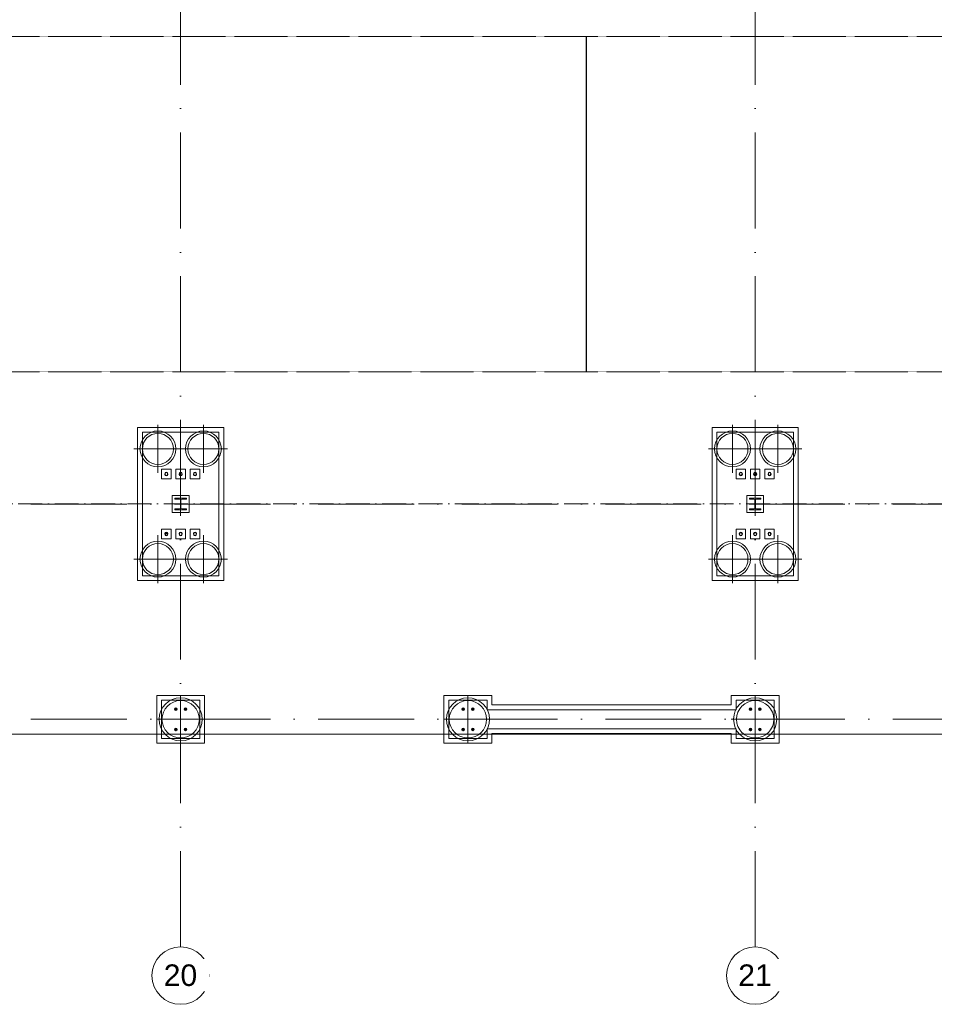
# Model space of a CAD drawing. Header units: millimetres. Extents: x -2694 to 330324, y -17289 to 76899.
# Tile 86 of 142: x 214278 to 233382, y -2696 to 17862. Entities that reach past the tile are written whole.
import ezdxf

# ---------------------------------------------------------------- set-up
doc = ezdxf.new("R2010")
doc.units = ezdxf.units.MM
for name, pattern in [('A_CARA_07', [7, 5, -2]), ('IMPORT-A_CARA_07', [700, 500, -200]), ('IMPORT-A_CARA_15', [760, 500, -130, 0, -130]), ('Čerchovaná 20mm', [3000, 2000, -500, 0, -500])]:
    doc.linetypes.add(name, pattern=pattern)
for name, color, linetype, lineweight in [('02_0_25386_PODLAHA HALY A ZÁKLADY VESTAVKŮ 4_6_2025_dwg', 8, 'Continuous', 9), ('11542_003_OK-HALA_TaO-1_ET_R01_AciS_2025-04-14_sloupy_dwg', 150, 'Continuous', 9), ('CA_OSY', 5, 'IMPORT-A_CARA_15', 13), ('CA_PODLAHA25', 7, 'Continuous', 13), ('CA_POHHRA18', 9, 'Continuous', 9), ('CA_POHHRA25', 7, 'Continuous', 13), ('CA_TEXT35', 62, 'Continuous', 9), ('CA_ZAKLADY25', 7, 'Continuous', 13), ('CA_ZAKLADY5', 1, 'Continuous', 25), ('Konstrukční přípoje', 7, 'Continuous', 13), ('SS_HALA_TaO-DODAVKA_STAVEBNI', 140, 'Continuous', 9), ('SS_HALA_TaO-SLOUP', 140, 'Continuous', 9)]:
    doc.layers.add(name, color=color, linetype=linetype, lineweight=lineweight)
doc.styles.add('Arial_1', font='arial.ttf', dxfattribs={"height": 450})

# ---------------------------------------------------------------- blocks, each defined once
blk = doc.blocks.new('02_0_25386_PODLAHA HALY A ZÁKLADY VESTAVKŮ 4_6_2025_dwg-2745952-BOURÁNÍ STÁVAJÍCÍCH ZÁKLADOVÝCH PRVKŮ')
at = {"layer": 'CA_OSY', "color": 10}
blk.add_line((2346008, -1789797), (2597271, -1789797), dxfattribs=at)
blk = doc.blocks.new('pilota 600 mm - D_750_650-2142278-BOURÁNÍ STÁVAJÍCÍCH ZÁKLADOVÝCH PRVKŮ')
at = {"layer": 'CA_POHHRA18'}
for q in [(0, 500), (-500, 0), (0, -500), (500, 0)]:
    blk.add_line((0, 0), q, dxfattribs=at)
blk = doc.blocks.new('pilota 600 mm - D_750_650-2142279-BOURÁNÍ STÁVAJÍCÍCH ZÁKLADOVÝCH PRVKŮ')
at = {"layer": 'CA_POHHRA18'}
for q in [(0, 500), (-500, 0), (500, 0), (0, -500)]:
    blk.add_line((0, 0), q, dxfattribs=at)
blk = doc.blocks.new('pilota 600 mm - D_900_780-V78-BOURÁNÍ STÁVAJÍCÍCH ZÁKLADOVÝCH PRVKŮ')
at = {"layer": 'CA_POHHRA18'}
for q in [(0, 500), (-500, 0), (0, -500), (500, 0)]:
    blk.add_line((0, 0), q, dxfattribs=at)
blk = doc.blocks.new('pilota 600 mm - D_900_780-2142314-BOURÁNÍ STÁVAJÍCÍCH ZÁKLADOVÝCH PRVKŮ')
at = {"layer": 'CA_POHHRA18'}
for q in [(0, 500), (-500, 0), (0, -500), (500, 0)]:
    blk.add_line((0, 0), q, dxfattribs=at)
blk = doc.blocks.new('11542_003_OK-HALA_TaO-1_ET_R01_AciS_2025-04-14_sloupy_dwg-1858929-BOURÁNÍ STÁVAJÍCÍCH ZÁKLADOVÝCH PRVKŮ')
at = {"layer": '11542_003_OK-HALA_TaO-1_ET_R01_AciS_2025-04-14_sloupy_dwg', "color": 140}
for p, q in [((217760, 7870), (217520, 7870)), ((217520, 7870), (217520, 7853)), ((217520, 7853), (217614, 7853)), ((217635, 7832), (217635, 7668)), ((217645, 7668), (217645, 7832)), ((217666, 7853), (217760, 7853)), ((217760, 7853), (217760, 7870)), ((229760, 7870), (229520, 7870)), ((229520, 7870), (229520, 7853)), ((229520, 7853), (229614, 7853)), ((229635, 7832), (229635, 7668)), ((229645, 7668), (229645, 7832)), ((229666, 7853), (229760, 7853)), ((229760, 7853), (229760, 7870)), ((217614, 7647), (217520, 7647)), ((217520, 7647), (217520, 7630)), ((217520, 7630), (217760, 7630)), ((217760, 7647), (217666, 7647)), ((217760, 7630), (217760, 7647)), ((229614, 7647), (229520, 7647)), ((229520, 7647), (229520, 7630)), ((229520, 7630), (229760, 7630)), ((229760, 7647), (229666, 7647)), ((229760, 7630), (229760, 7647))]:
    blk.add_line(p, q, dxfattribs=at)
for centre, radius, start, end in [((217340, 8375), 32, 0, 180), ((217340, 8375), 32, 180, 0), ((217640, 8375), 32, 0, 180), ((217640, 8375), 32, 180, 0), ((217940, 8375), 32, 0, 180), ((217940, 8375), 32, 180, 0), ((229340, 8375), 32, 0, 180), ((229340, 8375), 32, 180, 0), ((229640, 8375), 32, 0, 180), ((229640, 8375), 32, 180, 0), ((229940, 8375), 32, 0, 180), ((229940, 8375), 32, 180, 0), ((217614, 7832), 21, 0, 90), ((217666, 7832), 21, 90, 180), ((229614, 7832), 21, 0, 90), ((229666, 7832), 21, 90, 180), ((217614, 7668), 21, 270, 0), ((217666, 7668), 21, 180, 270), ((229614, 7668), 21, 270, 0), ((229666, 7668), 21, 180, 270), ((217340, 7125), 32, 0, 180), ((217340, 7125), 32, 180, 0), ((217640, 7125), 32, 0, 180), ((217640, 7125), 32, 180, 0), ((217940, 7125), 32, 0, 180), ((217940, 7125), 32, 180, 0), ((229340, 7125), 32, 0, 180), ((229340, 7125), 32, 180, 0), ((229640, 7125), 32, 0, 180), ((229640, 7125), 32, 180, 0), ((229940, 7125), 32, 0, 180), ((229940, 7125), 32, 180, 0), ((217540, 3465), 13.5, 180, 0), ((217540, 3465), 13.5, 0, 180), ((217740, 3465), 13.5, 180, 0), ((217740, 3465), 13.5, 0, 180), ((223540, 3465), 13.5, 180, 0), ((223540, 3465), 13.5, 0, 180), ((223740, 3465), 13.5, 0, 180), ((223740, 3465), 13.5, 180, 0), ((229540, 3465), 13.5, 0, 180), ((229540, 3465), 13.5, 180, 0), ((229740, 3465), 13.5, 180, 0), ((229740, 3465), 13.5, 0, 180), ((217540, 3045), 13.5, 180, 0), ((217540, 3045), 13.5, 0, 180), ((217740, 3045), 13.5, 180, 0), ((217740, 3045), 13.5, 0, 180), ((223540, 3045), 13.5, 180, 0), ((223540, 3045), 13.5, 0, 180), ((223740, 3045), 13.5, 0, 180), ((223740, 3045), 13.5, 180, 0), ((229540, 3045), 13.5, 0, 180), ((229540, 3045), 13.5, 180, 0), ((229740, 3045), 13.5, 180, 0), ((229740, 3045), 13.5, 0, 180)]:
    blk.add_arc(centre, radius, start, end, dxfattribs=at)
at = {"layer": 'SS_HALA_TaO-DODAVKA_STAVEBNI'}
for centre, radius, start, end in [((217340, 8375), 32, 0, 180), ((217340, 8375), 32, 180, 0), ((217640, 8375), 32, 0, 180), ((217640, 8375), 32, 180, 0), ((217940, 8375), 32, 0, 180), ((217940, 8375), 32, 180, 0), ((229340, 8375), 32, 0, 180), ((229340, 8375), 32, 180, 0), ((229640, 8375), 32, 0, 180), ((229640, 8375), 32, 180, 0), ((229940, 8375), 32, 0, 180), ((229940, 8375), 32, 180, 0), ((217340, 7125), 32, 0, 180), ((217340, 7125), 32, 180, 0), ((217640, 7125), 32, 0, 180), ((217640, 7125), 32, 180, 0), ((217940, 7125), 32, 0, 180), ((217940, 7125), 32, 180, 0), ((229340, 7125), 32, 0, 180), ((229340, 7125), 32, 180, 0), ((229640, 7125), 32, 0, 180), ((229640, 7125), 32, 180, 0), ((229940, 7125), 32, 0, 180), ((229940, 7125), 32, 180, 0), ((217540, 3465), 13.5, 0, 180), ((217540, 3465), 13.5, 180, 0), ((217740, 3465), 13.5, 0, 180), ((217740, 3465), 13.5, 180, 0), ((223540, 3465), 13.5, 0, 180), ((223540, 3465), 13.5, 180, 0), ((223740, 3465), 13.5, 0, 180), ((223740, 3465), 13.5, 180, 0), ((229540, 3465), 13.5, 0, 180), ((229540, 3465), 13.5, 180, 0), ((229740, 3465), 13.5, 0, 180), ((229740, 3465), 13.5, 180, 0), ((217540, 3045), 13.5, 0, 180), ((217540, 3045), 13.5, 180, 0), ((217740, 3045), 13.5, 0, 180), ((217740, 3045), 13.5, 180, 0), ((223540, 3045), 13.5, 0, 180), ((223540, 3045), 13.5, 180, 0), ((223740, 3045), 13.5, 0, 180), ((223740, 3045), 13.5, 180, 0), ((229540, 3045), 13.5, 0, 180), ((229540, 3045), 13.5, 180, 0), ((229740, 3045), 13.5, 0, 180), ((229740, 3045), 13.5, 180, 0)]:
    blk.add_arc(centre, radius, start, end, dxfattribs=at)
at = {"layer": 'SS_HALA_TaO-SLOUP'}
for p, q in [((217760, 7870), (217520, 7870)), ((217520, 7870), (217520, 7853)), ((217520, 7853), (217614, 7853)), ((217635, 7832), (217635, 7668)), ((217645, 7668), (217645, 7832)), ((217666, 7853), (217760, 7853)), ((217760, 7853), (217760, 7870)), ((229760, 7870), (229520, 7870)), ((229520, 7870), (229520, 7853)), ((229520, 7853), (229614, 7853)), ((229635, 7832), (229635, 7668)), ((229645, 7668), (229645, 7832)), ((229666, 7853), (229760, 7853)), ((229760, 7853), (229760, 7870)), ((217614, 7647), (217520, 7647)), ((217520, 7647), (217520, 7630)), ((217520, 7630), (217760, 7630)), ((217760, 7647), (217666, 7647)), ((217760, 7630), (217760, 7647)), ((229614, 7647), (229520, 7647)), ((229520, 7647), (229520, 7630)), ((229520, 7630), (229760, 7630)), ((229760, 7647), (229666, 7647)), ((229760, 7630), (229760, 7647))]:
    blk.add_line(p, q, dxfattribs=at)
for centre, start, end in [((217614, 7832), 0, 90), ((217666, 7832), 90, 180), ((229614, 7832), 0, 90), ((229666, 7832), 90, 180), ((217614, 7668), 270, 0), ((217666, 7668), 180, 270), ((229614, 7668), 270, 0), ((229666, 7668), 180, 270)]:
    blk.add_arc(centre, 21, start, end, dxfattribs=at)
blk = doc.blocks.new('M_Šroub HPM-E - 64_E-V316-BOURÁNÍ STÁVAJÍCÍCH ZÁKLADOVÝCH PRVKŮ')
at = {"layer": 'Konstrukční přípoje'}
for p, q in [((-100, -100), (-100, 100)), ((-100, 100), (100, 100)), ((100, 100), (-100, 100)), ((-100, 100), (-100, -100)), ((100, 100), (100, -100)), ((100, -100), (100, 100)), ((100, -100), (-100, -100)), ((-100, -100), (100, -100))]:
    blk.add_line(p, q, dxfattribs=at)
at = {"layer": 'Konstrukční přípoje', "color": 250, "lineweight": 25}
for start, end in [(360, 180), (180, 360)]:
    blk.add_arc((0, 0), 32, start, end, dxfattribs=at)
at = {"layer": 'Konstrukční přípoje'}
for start, end in [(0, 180), (0, 180), (0, 180), (180, 360), (180, 360), (180, 360)]:
    blk.add_arc((0, 0), 32, start, end, dxfattribs=at)
blk = doc.blocks.new('M_Šroub HPM-E - 64_E-V317-BOURÁNÍ STÁVAJÍCÍCH ZÁKLADOVÝCH PRVKŮ')
at = {"layer": 'Konstrukční přípoje'}
for p, q in [((100, 100), (-100, 100)), ((-100, 100), (-100, -100)), ((-100, -100), (-100, 100)), ((-100, 100), (100, 100)), ((100, -100), (100, 100)), ((100, 100), (100, -100)), ((-100, -100), (100, -100)), ((100, -100), (-100, -100))]:
    blk.add_line(p, q, dxfattribs=at)
at = {"layer": 'Konstrukční přípoje', "color": 250, "lineweight": 25}
for start, end in [(360, 180), (180, 360)]:
    blk.add_arc((0, 0), 32, start, end, dxfattribs=at)
at = {"layer": 'Konstrukční přípoje'}
for start, end in [(0, 180), (0, 180), (0, 180), (180, 0), (180, 360), (180, 360)]:
    blk.add_arc((0, 0), 32, start, end, dxfattribs=at)
blk = doc.blocks.new('M_Šroub HPM-E - 64_E-V318-BOURÁNÍ STÁVAJÍCÍCH ZÁKLADOVÝCH PRVKŮ')
at = {"layer": 'Konstrukční přípoje'}
for p, q in [((-100, -100), (-100, 100)), ((-100, 100), (100, 100)), ((100, 100), (-100, 100)), ((-100, 100), (-100, -100)), ((100, 100), (100, -100)), ((100, -100), (100, 100)), ((100, -100), (-100, -100)), ((-100, -100), (100, -100))]:
    blk.add_line(p, q, dxfattribs=at)
at = {"layer": 'Konstrukční přípoje', "color": 250, "lineweight": 25}
for start, end in [(360, 180), (180, 360)]:
    blk.add_arc((0, 0), 32, start, end, dxfattribs=at)
at = {"layer": 'Konstrukční přípoje'}
for start, end in [(0, 180), (0, 180), (0, 180), (180, 360), (180, 360), (180, 360)]:
    blk.add_arc((0, 0), 32, start, end, dxfattribs=at)
blk = doc.blocks.new('M_Šroub HPM-E - 64_E-V319-BOURÁNÍ STÁVAJÍCÍCH ZÁKLADOVÝCH PRVKŮ')
at = {"layer": 'Konstrukční přípoje', "lineweight": 9}
h = blk.add_hatch(dxfattribs=at)
h.set_pattern_fill('FP_135', color=50, style=0, pattern_type=2)
h.set_pattern_definition([(45, (-217940.05, -7124.87), (-251.4472, 251.4472), []), (45, (-217940.05, -6743.87), (-251.4472, 251.4472), [])])
h.paths.add_polyline_path([(10, -30), (26, -19), (32, 0), (26, 19), (10, 30), (-10, 30), (-26, 19), (-32, 0), (-26, -19), (-10, -30)])
at = {"layer": 'Konstrukční přípoje'}
for p, q in [((100, 100), (-100, 100)), ((-100, 100), (-100, -100)), ((-100, -100), (-100, 100)), ((-100, 100), (100, 100)), ((100, -100), (100, 100)), ((100, 100), (100, -100)), ((-100, -100), (100, -100)), ((100, -100), (-100, -100))]:
    blk.add_line(p, q, dxfattribs=at)
at = {"layer": 'Konstrukční přípoje', "color": 250, "lineweight": 25}
for start, end in [(360, 180), (180, 360)]:
    blk.add_arc((0, 0), 32, start, end, dxfattribs=at)
at = {"layer": 'Konstrukční přípoje'}
for start, end in [(0, 180), (0, 180), (0, 180), (180, 0), (180, 360), (180, 360)]:
    blk.add_arc((0, 0), 32, start, end, dxfattribs=at)
blk = doc.blocks.new('M_Šroub HPM-E - 64_E-V320-BOURÁNÍ STÁVAJÍCÍCH ZÁKLADOVÝCH PRVKŮ')
at = {"layer": 'Konstrukční přípoje'}
for p, q in [((-100, -100), (-100, 100)), ((-100, 100), (100, 100)), ((100, 100), (-100, 100)), ((-100, 100), (-100, -100)), ((100, 100), (100, -100)), ((100, -100), (100, 100)), ((100, -100), (-100, -100)), ((-100, -100), (100, -100))]:
    blk.add_line(p, q, dxfattribs=at)
at = {"layer": 'Konstrukční přípoje', "color": 250, "lineweight": 25}
for start, end in [(360, 180), (180, 360)]:
    blk.add_arc((0, 0), 32, start, end, dxfattribs=at)
at = {"layer": 'Konstrukční přípoje'}
for start, end in [(0, 180), (0, 180), (0, 180), (180, 360), (180, 360), (180, 360)]:
    blk.add_arc((0, 0), 32, start, end, dxfattribs=at)
blk = doc.blocks.new('M_Šroub HPM-E - 64_E-V321-BOURÁNÍ STÁVAJÍCÍCH ZÁKLADOVÝCH PRVKŮ')
at = {"layer": 'Konstrukční přípoje', "lineweight": 9}
h = blk.add_hatch(dxfattribs=at)
h.set_pattern_fill('FP_136', color=50, style=0, pattern_type=2)
h.set_pattern_definition([(45, (-217340.05, -7124.87), (-251.4472, 251.4472), []), (45, (-217340.05, -6743.87), (-251.4472, 251.4472), [])])
h.paths.add_polyline_path([(10, -30), (26, -19), (32, 0), (26, 19), (10, 30), (-10, 30), (-26, 19), (-32, 0), (-26, -19), (-10, -30)])
at = {"layer": 'Konstrukční přípoje'}
for p, q in [((100, 100), (-100, 100)), ((-100, 100), (-100, -100)), ((-100, -100), (-100, 100)), ((-100, 100), (100, 100)), ((100, -100), (100, 100)), ((100, 100), (100, -100)), ((-100, -100), (100, -100)), ((100, -100), (-100, -100))]:
    blk.add_line(p, q, dxfattribs=at)
at = {"layer": 'Konstrukční přípoje', "color": 250, "lineweight": 25}
for start, end in [(360, 180), (180, 360)]:
    blk.add_arc((0, 0), 32, start, end, dxfattribs=at)
at = {"layer": 'Konstrukční přípoje'}
for start, end in [(0, 180), (0, 180), (0, 180), (180, 0), (180, 360), (180, 360)]:
    blk.add_arc((0, 0), 32, start, end, dxfattribs=at)
blk = doc.blocks.new('M_Šroub HPM-E - 64_E-V322-BOURÁNÍ STÁVAJÍCÍCH ZÁKLADOVÝCH PRVKŮ')
at = {"layer": 'Konstrukční přípoje', "lineweight": 9}
h = blk.add_hatch(dxfattribs=at)
h.set_pattern_fill('FP_137', color=50, style=0, pattern_type=2)
h.set_pattern_definition([(45, (-229640.05, -8374.87), (-251.44717, 251.44717), []), (45, (-229640.05, -7993.87), (-251.44717, 251.44717), [])])
h.paths.add_polyline_path([(10, -30), (26, -19), (32, 0), (26, 19), (10, 30), (-10, 30), (-26, 19), (-32, 0), (-26, -19), (-10, -30)])
at = {"layer": 'Konstrukční přípoje'}
for p, q in [((-100, -100), (-100, 100)), ((-100, 100), (100, 100)), ((100, 100), (-100, 100)), ((-100, 100), (-100, -100)), ((100, 100), (100, -100)), ((100, -100), (100, 100)), ((100, -100), (-100, -100)), ((-100, -100), (100, -100))]:
    blk.add_line(p, q, dxfattribs=at)
at = {"layer": 'Konstrukční přípoje', "color": 250, "lineweight": 25}
for start, end in [(360, 180), (180, 360)]:
    blk.add_arc((0, 0), 32, start, end, dxfattribs=at)
at = {"layer": 'Konstrukční přípoje'}
for start, end in [(0, 180), (0, 180), (0, 180), (180, 360), (180, 360), (180, 360)]:
    blk.add_arc((0, 0), 32, start, end, dxfattribs=at)
blk = doc.blocks.new('M_Šroub HPM-E - 64_E-V323-BOURÁNÍ STÁVAJÍCÍCH ZÁKLADOVÝCH PRVKŮ')
at = {"layer": 'Konstrukční přípoje'}
for p, q in [((100, 100), (-100, 100)), ((-100, 100), (-100, -100)), ((-100, -100), (-100, 100)), ((-100, 100), (100, 100)), ((100, -100), (100, 100)), ((100, 100), (100, -100)), ((-100, -100), (100, -100)), ((100, -100), (-100, -100))]:
    blk.add_line(p, q, dxfattribs=at)
at = {"layer": 'Konstrukční přípoje', "color": 250, "lineweight": 25}
for start, end in [(360, 180), (180, 360)]:
    blk.add_arc((0, 0), 32, start, end, dxfattribs=at)
at = {"layer": 'Konstrukční přípoje'}
for start, end in [(0, 180), (0, 180), (0, 180), (180, 0), (180, 360), (180, 360)]:
    blk.add_arc((0, 0), 32, start, end, dxfattribs=at)
blk = doc.blocks.new('M_Šroub HPM-E - 64_E-V324-BOURÁNÍ STÁVAJÍCÍCH ZÁKLADOVÝCH PRVKŮ')
at = {"layer": 'Konstrukční přípoje'}
for p, q in [((-100, -100), (-100, 100)), ((-100, 100), (100, 100)), ((100, 100), (-100, 100)), ((-100, 100), (-100, -100)), ((100, 100), (100, -100)), ((100, -100), (100, 100)), ((100, -100), (-100, -100)), ((-100, -100), (100, -100))]:
    blk.add_line(p, q, dxfattribs=at)
at = {"layer": 'Konstrukční přípoje', "color": 250, "lineweight": 25}
for start, end in [(360, 180), (180, 360)]:
    blk.add_arc((0, 0), 32, start, end, dxfattribs=at)
at = {"layer": 'Konstrukční přípoje'}
for start, end in [(0, 180), (0, 180), (0, 180), (180, 360), (180, 360), (180, 360)]:
    blk.add_arc((0, 0), 32, start, end, dxfattribs=at)
blk = doc.blocks.new('M_Šroub HPM-E - 64_E-V325-BOURÁNÍ STÁVAJÍCÍCH ZÁKLADOVÝCH PRVKŮ')
at = {"layer": 'Konstrukční přípoje', "lineweight": 9}
h = blk.add_hatch(dxfattribs=at)
h.set_pattern_fill('FP_138', color=50, style=0, pattern_type=2)
h.set_pattern_definition([(45, (-229940.05, -7124.87), (-251.44717, 251.44717), []), (45, (-229940.05, -6743.87), (-251.44717, 251.44717), [])])
h.paths.add_polyline_path([(10, -30), (26, -19), (32, 0), (26, 19), (10, 30), (-10, 30), (-26, 19), (-32, 0), (-26, -19), (-10, -30)])
at = {"layer": 'Konstrukční přípoje'}
for p, q in [((100, 100), (-100, 100)), ((-100, 100), (-100, -100)), ((-100, -100), (-100, 100)), ((-100, 100), (100, 100)), ((100, -100), (100, 100)), ((100, 100), (100, -100)), ((-100, -100), (100, -100)), ((100, -100), (-100, -100))]:
    blk.add_line(p, q, dxfattribs=at)
at = {"layer": 'Konstrukční přípoje', "color": 250, "lineweight": 25}
for start, end in [(360, 180), (180, 360)]:
    blk.add_arc((0, 0), 32, start, end, dxfattribs=at)
at = {"layer": 'Konstrukční přípoje'}
for start, end in [(0, 180), (0, 180), (0, 180), (180, 0), (180, 360), (180, 360)]:
    blk.add_arc((0, 0), 32, start, end, dxfattribs=at)
blk = doc.blocks.new('M_Šroub HPM-E - 64_E-V326-BOURÁNÍ STÁVAJÍCÍCH ZÁKLADOVÝCH PRVKŮ')
at = {"layer": 'Konstrukční přípoje'}
for p, q in [((-100, -100), (-100, 100)), ((-100, 100), (100, 100)), ((100, 100), (-100, 100)), ((-100, 100), (-100, -100)), ((100, 100), (100, -100)), ((100, -100), (100, 100)), ((100, -100), (-100, -100)), ((-100, -100), (100, -100))]:
    blk.add_line(p, q, dxfattribs=at)
at = {"layer": 'Konstrukční přípoje', "color": 250, "lineweight": 25}
for start, end in [(360, 180), (180, 360)]:
    blk.add_arc((0, 0), 32, start, end, dxfattribs=at)
at = {"layer": 'Konstrukční přípoje'}
for start, end in [(0, 180), (0, 180), (0, 180), (180, 360), (180, 360), (180, 360)]:
    blk.add_arc((0, 0), 32, start, end, dxfattribs=at)
blk = doc.blocks.new('M_Šroub HPM-E - 64_E-V327-BOURÁNÍ STÁVAJÍCÍCH ZÁKLADOVÝCH PRVKŮ')
at = {"layer": 'Konstrukční přípoje'}
for p, q in [((100, 100), (-100, 100)), ((-100, 100), (-100, -100)), ((-100, -100), (-100, 100)), ((-100, 100), (100, 100)), ((100, -100), (100, 100)), ((100, 100), (100, -100)), ((-100, -100), (100, -100)), ((100, -100), (-100, -100))]:
    blk.add_line(p, q, dxfattribs=at)
at = {"layer": 'Konstrukční přípoje', "color": 250, "lineweight": 25}
for start, end in [(360, 180), (180, 360)]:
    blk.add_arc((0, 0), 32, start, end, dxfattribs=at)
at = {"layer": 'Konstrukční přípoje'}
for start, end in [(0, 180), (0, 180), (0, 180), (180, 0), (180, 360), (180, 360)]:
    blk.add_arc((0, 0), 32, start, end, dxfattribs=at)
blk = doc.blocks.new('M_Šroub HPM-P - 27_P-1869720-BOURÁNÍ STÁVAJÍCÍCH ZÁKLADOVÝCH PRVKŮ')
at = {"layer": 'Konstrukční přípoje'}
for p, q in [((0, 21), (-18, 10)), ((0, 21), (-18, 10)), ((-18, 10), (0, 21)), ((0, 21), (-18, 10)), ((-18, 10), (-18, -10)), ((-18, 10), (-18, -10)), ((-18, -10), (-18, 10)), ((-18, 10), (-18, -10)), ((18, 10), (0, 21)), ((18, 10), (0, 21)), ((0, 21), (18, 10)), ((18, 10), (0, 21)), ((18, -10), (18, 10)), ((18, -10), (18, 10)), ((18, 10), (18, -10)), ((18, -10), (18, 10)), ((-18, -10), (0, -21)), ((-18, -10), (0, -21)), ((0, -21), (-18, -10)), ((-18, -10), (0, -21)), ((0, -21), (18, -10)), ((0, -21), (18, -10)), ((18, -10), (0, -21)), ((0, -21), (18, -10))]:
    blk.add_line(p, q, dxfattribs=at)
for radius, start, end in [(28, 0, 180), (28, 0, 180), (28, 0, 180), (28, 0, 180), (28, 180, 360), (28, 180, 0), (28, 180, 360), (28, 180, 0), (13.5, 0, 180), (13.5, 0, 180), (13.5, 0, 180), (13.5, 0, 180), (13.5, 0, 180), (13.5, 0, 180), (13.5, 180, 360), (13.5, 180, 360), (13.5, 180, 360), (13.5, 180, 360), (13.5, 180, 360), (13.5, 180, 360), (12.5, 0, 180), (12.5, 0, 180), (12.5, 180, 0), (12.5, 180, 360)]:
    blk.add_arc((0, 0), radius, start, end, dxfattribs=at)
blk = doc.blocks.new('M_Šroub HPM-P - 27_P-1869721-BOURÁNÍ STÁVAJÍCÍCH ZÁKLADOVÝCH PRVKŮ')
at = {"layer": 'Konstrukční přípoje'}
for p, q in [((0, 21), (-18, 10)), ((0, 21), (-18, 10)), ((-18, 10), (0, 21)), ((0, 21), (-18, 10)), ((-18, 10), (-18, -10)), ((-18, 10), (-18, -10)), ((-18, -10), (-18, 10)), ((-18, 10), (-18, -10)), ((18, 10), (0, 21)), ((18, 10), (0, 21)), ((0, 21), (18, 10)), ((18, 10), (0, 21)), ((18, -10), (18, 10)), ((18, -10), (18, 10)), ((18, 10), (18, -10)), ((18, -10), (18, 10)), ((-18, -10), (0, -21)), ((-18, -10), (0, -21)), ((0, -21), (-18, -10)), ((-18, -10), (0, -21)), ((0, -21), (18, -10)), ((0, -21), (18, -10)), ((18, -10), (0, -21)), ((0, -21), (18, -10))]:
    blk.add_line(p, q, dxfattribs=at)
for radius, start, end in [(28, 360, 180), (28, 0, 180), (28, 360, 180), (28, 0, 180), (13.5, 0, 180), (13.5, 360, 180), (13.5, 0, 180), (13.5, 0, 180), (13.5, 0, 180), (13.5, 360, 180), (12.5, 0, 180), (12.5, 0, 180), (28, 180, 360), (28, 180, 360), (28, 180, 360), (28, 180, 360), (13.5, 180, 360), (13.5, 180, 360), (13.5, 180, 360), (13.5, 180, 360), (13.5, 180, 360), (13.5, 180, 360), (12.5, 180, 360), (12.5, 180, 360)]:
    blk.add_arc((0, 0), radius, start, end, dxfattribs=at)
blk = doc.blocks.new('Osnova - Bublina osnovy 12mm-4850-BOURÁNÍ STÁVAJÍCÍCH ZÁKLADOVÝCH PRVKŮ')
at = {"layer": 'CA_TEXT35'}
blk.add_circle((0, 0), 6, dxfattribs=at)

msp = doc.modelspace()

# ---------------------------------------------------------------- linework, layer by layer
at = {"layer": 'CA_OSY', "linetype": 'Čerchovaná 20mm', "lineweight": 9}
for p, q in [((217640, -1496.2), (217640, 75184.5)), ((229640, -1496.2), (229640, 75184.5)), ((-1493.6, 7749.9), (299971.9, 7749.9)), ((-1493.6, 3254.9), (299971.9, 3254.9))]:
    msp.add_line(p, q, dxfattribs=at)
at = {"layer": 'CA_PODLAHA25'}
msp.add_line((277950, 2945), (205330, 2945), dxfattribs=at)
at = {"layer": 'CA_POHHRA25', "lineweight": 9}
for p, q in [((224140, 3555), (229140, 3555)), ((224140, 3555), (229140, 3555)), ((229140, 2955), (224140, 2955)), ((224140, 2955), (229140, 2955))]:
    msp.add_line(p, q, dxfattribs=at)
at = {"layer": 'CA_POHHRA25'}
for p, q in [((229240, 3455), (224040, 3455)), ((224040, 3455), (229240, 3455)), ((224040, 3055), (229240, 3055)), ((224040, 3055), (229240, 3055))]:
    msp.add_line(p, q, dxfattribs=at)
at = {"layer": 'CA_ZAKLADY25', "color": 240, "linetype": 'A_CARA_07', "lineweight": 9}
for p, q in [((202110, 17509.9), (226110, 17509.9)), ((226110, 17509.9), (226110, 10509.9)), ((226120, 10509.9), (226120, 17509.9)), ((226120, 17509.9), (250120, 17509.9)), ((226110, 10509.9), (202110, 10509.9)), ((250120, 10509.9), (226120, 10509.9))]:
    msp.add_line(p, q, dxfattribs=at)
at = {"layer": 'CA_ZAKLADY25', "lineweight": 9}
for p, q in [((216740, 6149.9), (216740, 9349.9)), ((216740, 9349.9), (218540, 9349.9)), ((218540, 9349.9), (216740, 9349.9)), ((216740, 9349.9), (216740, 6149.9)), ((218540, 9349.9), (218540, 6149.9)), ((218540, 6149.9), (218540, 9349.9)), ((228740, 6149.9), (228740, 9349.9)), ((228740, 9349.9), (230540, 9349.9)), ((230540, 9349.9), (228740, 9349.9)), ((228740, 9349.9), (228740, 6149.9)), ((230540, 9349.9), (230540, 6149.9)), ((230540, 6149.9), (230540, 9349.9)), ((218540, 6149.9), (216740, 6149.9)), ((216740, 6149.9), (218540, 6149.9)), ((230540, 6149.9), (228740, 6149.9)), ((228740, 6149.9), (230540, 6149.9)), ((217140, 2754.9), (217140, 3754.9)), ((217140, 3754.9), (218140, 3754.9)), ((218140, 3754.9), (217140, 3754.9)), ((217140, 3754.9), (217140, 2754.9)), ((218140, 3754.9), (218140, 2754.9)), ((218140, 2754.9), (218140, 3754.9)), ((223140, 2754.9), (223140, 3754.9)), ((223140, 3754.9), (224140, 3754.9)), ((224140, 3754.9), (223140, 3754.9)), ((223140, 3754.9), (223140, 2754.9)), ((224140, 3754.9), (224140, 3555)), ((224140, 3555), (224140, 3754.9)), ((229140, 3555), (229140, 3754.9)), ((229140, 3754.9), (230140, 3754.9)), ((230140, 3754.9), (229140, 3754.9)), ((229140, 3754.9), (229140, 3555)), ((230140, 3754.9), (230140, 2754.9)), ((230140, 2754.9), (230140, 3754.9)), ((224140, 2955), (224140, 2754.9)), ((224140, 2754.9), (224140, 2955)), ((229140, 2754.9), (229140, 2955)), ((229140, 2955), (229140, 2754.9)), ((218140, 2754.9), (217140, 2754.9)), ((217140, 2754.9), (218140, 2754.9)), ((224140, 2754.9), (223140, 2754.9)), ((223140, 2754.9), (224140, 2754.9)), ((230140, 2754.9), (229140, 2754.9)), ((229140, 2754.9), (230140, 2754.9))]:
    msp.add_line(p, q, dxfattribs=at)
at = {"layer": 'CA_ZAKLADY25'}
for p, q in [((218440, 9249.9), (216840, 9249.9)), ((216840, 9249.9), (216840, 6249.9)), ((216840, 6249.9), (216840, 9249.9)), ((216840, 9249.9), (218440, 9249.9)), ((218440, 6249.9), (218440, 9249.9)), ((218440, 9249.9), (218440, 6249.9)), ((230440, 9249.9), (228840, 9249.9)), ((228840, 9249.9), (228840, 6249.9)), ((228840, 6249.9), (228840, 9249.9)), ((228840, 9249.9), (230440, 9249.9)), ((230440, 6249.9), (230440, 9249.9)), ((230440, 9249.9), (230440, 6249.9)), ((217465, 7924.9), (217815, 7924.9)), ((217465, 7574.9), (217465, 7924.9)), ((217815, 7924.9), (217465, 7924.9)), ((217465, 7924.9), (217465, 7574.9)), ((217815, 7924.9), (217815, 7574.9)), ((217815, 7574.9), (217815, 7924.9)), ((229465, 7924.9), (229815, 7924.9)), ((229465, 7574.9), (229465, 7924.9)), ((229815, 7924.9), (229465, 7924.9)), ((229465, 7924.9), (229465, 7574.9)), ((229815, 7924.9), (229815, 7574.9)), ((229815, 7574.9), (229815, 7924.9)), ((217815, 7574.9), (217465, 7574.9)), ((217465, 7574.9), (217815, 7574.9)), ((229815, 7574.9), (229465, 7574.9)), ((229465, 7574.9), (229815, 7574.9)), ((216840, 6249.9), (218440, 6249.9)), ((218440, 6249.9), (216840, 6249.9)), ((228840, 6249.9), (230440, 6249.9)), ((230440, 6249.9), (228840, 6249.9)), ((218040, 3654.9), (217240, 3654.9)), ((217240, 3654.9), (217240, 2854.9)), ((217240, 2854.9), (217240, 3654.9)), ((217240, 3654.9), (218040, 3654.9)), ((218040, 2854.9), (218040, 3654.9)), ((218040, 3654.9), (218040, 2854.9)), ((224040, 3654.9), (223240, 3654.9)), ((223240, 3654.9), (223240, 2854.9)), ((223240, 2854.9), (223240, 3654.9)), ((223240, 3654.9), (224040, 3654.9)), ((224040, 3455), (224040, 3654.9)), ((224040, 3654.9), (224040, 3455)), ((230040, 3654.9), (229240, 3654.9)), ((229240, 3654.9), (229240, 3455)), ((229240, 3455), (229240, 3654.9)), ((229240, 3654.9), (230040, 3654.9)), ((230040, 2854.9), (230040, 3654.9)), ((230040, 3654.9), (230040, 2854.9)), ((224040, 2854.9), (224040, 3055)), ((224040, 3055), (224040, 2854.9)), ((229240, 3055), (229240, 2854.9)), ((229240, 2854.9), (229240, 3055)), ((217240, 2854.9), (218040, 2854.9)), ((218040, 2854.9), (217240, 2854.9)), ((223240, 2854.9), (224040, 2854.9)), ((224040, 2854.9), (223240, 2854.9)), ((229240, 2854.9), (230040, 2854.9)), ((230040, 2854.9), (229240, 2854.9))]:
    msp.add_line(p, q, dxfattribs=at)
at = {"layer": 'CA_ZAKLADY25', "lineweight": 9}
for centre, radius, start, end in [((217165, 8899.9), 375, 0, 180), ((217165, 8899.9), 375, 0, 180), ((218115, 8899.9), 375, 0, 180), ((218115, 8899.9), 375, 0, 180), ((229165, 8899.9), 375, 0, 180), ((229165, 8899.9), 375, 0, 180), ((230115, 8899.9), 375, 0, 180), ((230115, 8899.9), 375, 0, 180), ((217165, 8899.9), 325, 90, 270), ((217165, 8899.9), 325, 90, 270), ((217165, 8899.9), 325, 270, 90), ((217165, 8899.9), 325, 270, 90), ((218115, 8899.9), 325, 90, 270), ((218115, 8899.9), 325, 90, 270), ((218115, 8899.9), 325, 270, 90), ((218115, 8899.9), 325, 270, 90), ((229165, 8899.9), 325, 90, 270), ((229165, 8899.9), 325, 90, 270), ((229165, 8899.9), 325, 270, 90), ((229165, 8899.9), 325, 270, 90), ((230115, 8899.9), 325, 90, 270), ((230115, 8899.9), 325, 90, 270), ((230115, 8899.9), 325, 270, 90), ((230115, 8899.9), 325, 270, 90), ((217165, 8899.9), 375, 180, 360), ((217165, 8899.9), 375, 180, 360), ((218115, 8899.9), 375, 180, 0), ((218115, 8899.9), 375, 180, 0), ((229165, 8899.9), 375, 180, 360), ((229165, 8899.9), 375, 180, 360), ((230115, 8899.9), 375, 180, 0), ((230115, 8899.9), 375, 180, 0), ((217165, 6599.9), 375, 0, 180), ((217165, 6599.9), 375, 0, 180), ((217165, 6599.9), 325, 90, 270), ((217165, 6599.9), 325, 90, 270), ((217165, 6599.9), 325, 270, 90), ((217165, 6599.9), 325, 270, 90), ((218115, 6599.9), 375, 0, 180), ((218115, 6599.9), 375, 0, 180), ((218115, 6599.9), 325, 90, 270), ((218115, 6599.9), 325, 90, 270), ((218115, 6599.9), 325, 270, 90), ((218115, 6599.9), 325, 270, 90), ((229165, 6599.9), 375, 0, 180), ((229165, 6599.9), 375, 0, 180), ((229165, 6599.9), 325, 90, 270), ((229165, 6599.9), 325, 90, 270), ((229165, 6599.9), 325, 270, 90), ((229165, 6599.9), 325, 270, 90), ((230115, 6599.9), 375, 0, 180), ((230115, 6599.9), 375, 0, 180), ((230115, 6599.9), 325, 90, 270), ((230115, 6599.9), 325, 90, 270), ((230115, 6599.9), 325, 270, 90), ((230115, 6599.9), 325, 270, 90), ((217165, 6599.9), 375, 180, 0), ((217165, 6599.9), 375, 180, 360), ((218115, 6599.9), 375, 180, 0), ((218115, 6599.9), 375, 180, 0), ((229165, 6599.9), 375, 180, 0), ((229165, 6599.9), 375, 180, 360), ((230115, 6599.9), 375, 180, 0), ((230115, 6599.9), 375, 180, 0), ((217640, 3254.9), 450, 0, 180), ((217640, 3254.9), 450, 0, 180), ((223640, 3254.9), 450, 0, 180), ((223640, 3254.9), 450, 0, 180), ((229640, 3254.9), 450, 0, 180), ((229640, 3254.9), 450, 0, 180), ((217640, 3254.9), 390, 90, 270), ((217640, 3254.9), 390, 90, 270), ((217640, 3254.9), 390, 270, 90), ((217640, 3254.9), 390, 270, 90), ((223640, 3254.9), 390, 90, 270), ((223640, 3254.9), 390, 90, 270), ((223640, 3254.9), 390, 270, 90), ((223640, 3254.9), 390, 270, 90), ((229640, 3254.9), 390, 90, 270), ((229640, 3254.9), 390, 90, 270), ((229640, 3254.9), 390, 270, 90), ((229640, 3254.9), 390, 270, 90), ((217640, 3254.9), 450, 180, 0), ((217640, 3254.9), 450, 180, 0), ((223640, 3254.9), 450, 180, 0), ((223640, 3254.9), 450, 180, 0), ((229640, 3254.9), 450, 180, 0), ((229640, 3254.9), 450, 180, 0)]:
    msp.add_arc(centre, radius, start, end, dxfattribs=at)
at = {"layer": 'CA_ZAKLADY5', "color": 240, "linetype": 'A_CARA_07', "lineweight": 9}
for p, q in [((226110, 17509.9), (202110, 17509.9)), ((226110, 10509.9), (226110, 17509.9)), ((250120, 17509.9), (226120, 17509.9)), ((226120, 17509.9), (226120, 10509.9)), ((202110, 10509.9), (226110, 10509.9)), ((226120, 10509.9), (250120, 10509.9))]:
    msp.add_line(p, q, dxfattribs=at)

# ---------------------------------------------------------------- block references
at = {"layer": '02_0_25386_PODLAHA HALY A ZÁKLADY VESTAVKŮ 4_6_2025_dwg', "color": 240, "linetype": 'IMPORT-A_CARA_07'}
msp.add_blockref('02_0_25386_PODLAHA HALY A ZÁKLADY VESTAVKŮ 4_6_2025_dwg-2745952-BOURÁNÍ STÁVAJÍCÍCH ZÁKLADOVÝCH PRVKŮ', (-2306582.6, 1797547.1), dxfattribs=at)
at = {"layer": '11542_003_OK-HALA_TaO-1_ET_R01_AciS_2025-04-14_sloupy_dwg', "color": 140}
msp.add_blockref('11542_003_OK-HALA_TaO-1_ET_R01_AciS_2025-04-14_sloupy_dwg-1858929-BOURÁNÍ STÁVAJÍCÍCH ZÁKLADOVÝCH PRVKŮ', (0, 0), dxfattribs=at)
at = {"layer": 'CA_POHHRA18'}
for name, p in [('pilota 600 mm - D_750_650-2142278-BOURÁNÍ STÁVAJÍCÍCH ZÁKLADOVÝCH PRVKŮ', (217165, 8899.9)), ('pilota 600 mm - D_750_650-2142278-BOURÁNÍ STÁVAJÍCÍCH ZÁKLADOVÝCH PRVKŮ', (229165, 8899.9)), ('pilota 600 mm - D_750_650-2142279-BOURÁNÍ STÁVAJÍCÍCH ZÁKLADOVÝCH PRVKŮ', (217165, 6599.9)), ('pilota 600 mm - D_750_650-2142279-BOURÁNÍ STÁVAJÍCÍCH ZÁKLADOVÝCH PRVKŮ', (229165, 6599.9))]:
    msp.add_blockref(name, p, dxfattribs=at)
at = {"layer": 'CA_POHHRA18', "rotation": 180}
for name, p in [('pilota 600 mm - D_750_650-2142279-BOURÁNÍ STÁVAJÍCÍCH ZÁKLADOVÝCH PRVKŮ', (218115, 8899.9)), ('pilota 600 mm - D_750_650-2142279-BOURÁNÍ STÁVAJÍCÍCH ZÁKLADOVÝCH PRVKŮ', (230115, 8899.9)), ('pilota 600 mm - D_750_650-2142278-BOURÁNÍ STÁVAJÍCÍCH ZÁKLADOVÝCH PRVKŮ', (218115, 6599.9)), ('pilota 600 mm - D_750_650-2142278-BOURÁNÍ STÁVAJÍCÍCH ZÁKLADOVÝCH PRVKŮ', (230115, 6599.9)), ('pilota 600 mm - D_900_780-2142314-BOURÁNÍ STÁVAJÍCÍCH ZÁKLADOVÝCH PRVKŮ', (217640, 3254.9)), ('pilota 600 mm - D_900_780-V78-BOURÁNÍ STÁVAJÍCÍCH ZÁKLADOVÝCH PRVKŮ', (223640, 3254.9)), ('pilota 600 mm - D_900_780-V78-BOURÁNÍ STÁVAJÍCÍCH ZÁKLADOVÝCH PRVKŮ', (229640, 3254.9))]:
    msp.add_blockref(name, p, dxfattribs=at)
at = {"layer": 'CA_TEXT35', "xscale": 99.99999999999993, "yscale": 99.99999999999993, "zscale": 99.99999999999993}
for p in [(217640, -2096.2), (229640, -2096.2)]:
    msp.add_blockref('Osnova - Bublina osnovy 12mm-4850-BOURÁNÍ STÁVAJÍCÍCH ZÁKLADOVÝCH PRVKŮ', p, dxfattribs=at)
at = {"layer": 'Konstrukční přípoje'}
for name, p in [('M_Šroub HPM-E - 64_E-V320-BOURÁNÍ STÁVAJÍCÍCH ZÁKLADOVÝCH PRVKŮ', (217340, 8374.9)), ('M_Šroub HPM-E - 64_E-V316-BOURÁNÍ STÁVAJÍCÍCH ZÁKLADOVÝCH PRVKŮ', (217640, 8374.9)), ('M_Šroub HPM-E - 64_E-V318-BOURÁNÍ STÁVAJÍCÍCH ZÁKLADOVÝCH PRVKŮ', (217940, 8374.9)), ('M_Šroub HPM-E - 64_E-V326-BOURÁNÍ STÁVAJÍCÍCH ZÁKLADOVÝCH PRVKŮ', (229340, 8374.9)), ('M_Šroub HPM-E - 64_E-V322-BOURÁNÍ STÁVAJÍCÍCH ZÁKLADOVÝCH PRVKŮ', (229640, 8374.9)), ('M_Šroub HPM-E - 64_E-V324-BOURÁNÍ STÁVAJÍCÍCH ZÁKLADOVÝCH PRVKŮ', (229940, 8374.9)), ('M_Šroub HPM-E - 64_E-V321-BOURÁNÍ STÁVAJÍCÍCH ZÁKLADOVÝCH PRVKŮ', (217340, 7124.9)), ('M_Šroub HPM-E - 64_E-V317-BOURÁNÍ STÁVAJÍCÍCH ZÁKLADOVÝCH PRVKŮ', (217640, 7124.9)), ('M_Šroub HPM-E - 64_E-V319-BOURÁNÍ STÁVAJÍCÍCH ZÁKLADOVÝCH PRVKŮ', (217940, 7124.9)), ('M_Šroub HPM-E - 64_E-V327-BOURÁNÍ STÁVAJÍCÍCH ZÁKLADOVÝCH PRVKŮ', (229340, 7124.9)), ('M_Šroub HPM-E - 64_E-V323-BOURÁNÍ STÁVAJÍCÍCH ZÁKLADOVÝCH PRVKŮ', (229640, 7124.9)), ('M_Šroub HPM-E - 64_E-V325-BOURÁNÍ STÁVAJÍCÍCH ZÁKLADOVÝCH PRVKŮ', (229940, 7124.9)), ('M_Šroub HPM-P - 27_P-1869721-BOURÁNÍ STÁVAJÍCÍCH ZÁKLADOVÝCH PRVKŮ', (217740, 3464.9)), ('M_Šroub HPM-P - 27_P-1869721-BOURÁNÍ STÁVAJÍCÍCH ZÁKLADOVÝCH PRVKŮ', (223740, 3464.9)), ('M_Šroub HPM-P - 27_P-1869721-BOURÁNÍ STÁVAJÍCÍCH ZÁKLADOVÝCH PRVKŮ', (229740, 3464.9)), ('M_Šroub HPM-P - 27_P-1869720-BOURÁNÍ STÁVAJÍCÍCH ZÁKLADOVÝCH PRVKŮ', (217740, 3044.9)), ('M_Šroub HPM-P - 27_P-1869720-BOURÁNÍ STÁVAJÍCÍCH ZÁKLADOVÝCH PRVKŮ', (223740, 3044.9)), ('M_Šroub HPM-P - 27_P-1869720-BOURÁNÍ STÁVAJÍCÍCH ZÁKLADOVÝCH PRVKŮ', (229740, 3044.9))]:
    msp.add_blockref(name, p, dxfattribs=at)
at = {"layer": 'Konstrukční přípoje', "rotation": 180}
for name, p in [('M_Šroub HPM-P - 27_P-1869720-BOURÁNÍ STÁVAJÍCÍCH ZÁKLADOVÝCH PRVKŮ', (217540, 3464.9)), ('M_Šroub HPM-P - 27_P-1869720-BOURÁNÍ STÁVAJÍCÍCH ZÁKLADOVÝCH PRVKŮ', (223540, 3464.9)), ('M_Šroub HPM-P - 27_P-1869720-BOURÁNÍ STÁVAJÍCÍCH ZÁKLADOVÝCH PRVKŮ', (229540, 3464.9)), ('M_Šroub HPM-P - 27_P-1869721-BOURÁNÍ STÁVAJÍCÍCH ZÁKLADOVÝCH PRVKŮ', (217540, 3044.9)), ('M_Šroub HPM-P - 27_P-1869721-BOURÁNÍ STÁVAJÍCÍCH ZÁKLADOVÝCH PRVKŮ', (223540, 3044.9)), ('M_Šroub HPM-P - 27_P-1869721-BOURÁNÍ STÁVAJÍCÍCH ZÁKLADOVÝCH PRVKŮ', (229540, 3044.9))]:
    msp.add_blockref(name, p, dxfattribs=at)

# ---------------------------------------------------------------- next in the draw order: texts
at = {"layer": 'CA_TEXT35', "char_height": 450, "width": 849.789, "attachment_point": 1, "style": 'Arial_1', "bg_fill": 3, "box_fill_scale": 1.25, "bg_fill_color": 256, "bg_fill_true_color": 13158600, "bg_fill_transparency": 0}
for s, insert in [('20', (217285.9, -1863.6)), ('21', (229285.9, -1863.6))]:
    msp.add_mtext(s, dxfattribs=dict(at, insert=insert))

doc.saveas('drawing.dxf')
